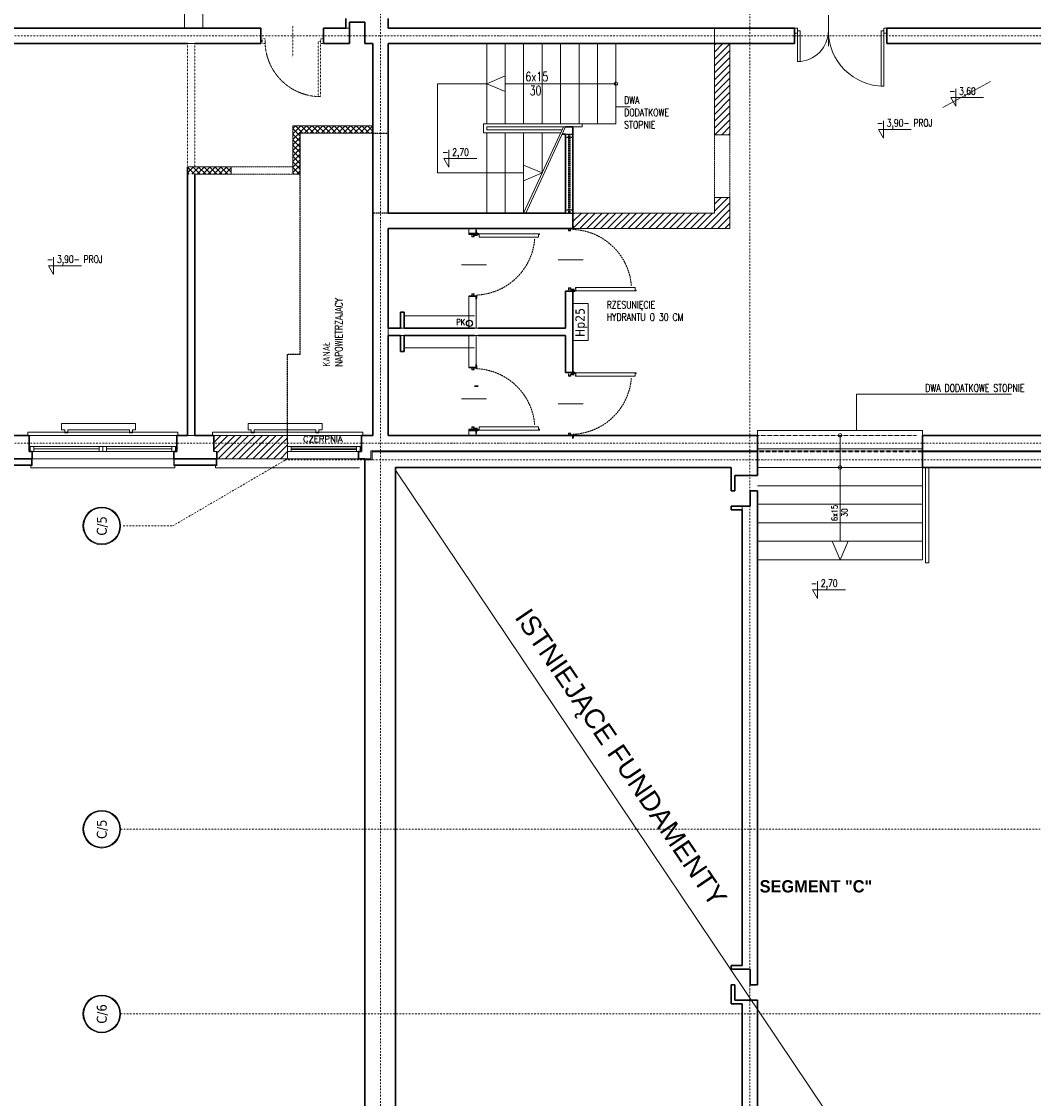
# Model space of a CAD drawing. Header units: millimetres. Extents: x -1893473 to 942156, y -568027 to 942944.
# Tile 96 of 256: x -21477 to -5039, y -227116 to -209629. Entities that reach past the tile are written whole.
import ezdxf
from ezdxf.enums import TextEntityAlignment as Align

# ---------------------------------------------------------------- set-up
doc = ezdxf.new("R2010")
doc.units = ezdxf.units.MM
doc.header["$LTSCALE"] = 0.2
for name, pattern in [('ACAD_ISO03W100', [30, 12, -18]), ('CENTER', [0.6, 0.375, -0.075, 0.075, -0.075]), ('DASHDOT', [25.4, 12.7, -6.35, 0, -6.35]), ('HIDDEN', [9.525, 6.35, -3.175]), ('Hidden Line', [391.222223, 282.222223, -109]), ('HIDDEN2', [4.7625, 3.175, -1.5875])]:
    doc.linetypes.add(name, pattern=pattern)
doc.layers.get('0').update_dxf_attribs({"lineweight": 0})
for name, color, linetype, lineweight in [('!! 0_ Istn-okna', 6, 'Continuous', 13), ('!! 0_ Istn-sciany', 7, 'Continuous', 30), ('!! 0_ Istn-widok', 1, 'Continuous', 15), ('!! 0_ Opis', 3, 'Continuous', 13), ('!! 0_Istn-cienka', 4, 'Continuous', 9), ('!! 0_Istn-drzwi', 1, 'Continuous', 13), ('!! 0_Osie', 1, 'DASHDOT', 13), ('!! 0_Widok', 1, 'Continuous', 15), ('!! 1_ tynk zewn  - nowy', 21, 'Continuous', 20), ('!! 2 ZABUDOWA GK-MDF', 54, 'Continuous', 13), ('!! 2_Drzwi - nowe remont', 33, 'Continuous', 9), ('0-osie-tx', 66, 'Continuous', 9), ('P-Opis', 1, 'Continuous', 9), ('P-Opis nadproża systemowe', 11, 'Continuous', 9), ('P-Osie', 1, 'DASHDOT', 18), ('P-Przerywana nadproża', 150, 'HIDDEN', 18), ('P-Szraf - Ściana działowa', 83, 'Continuous', 0), ('P-Szraf - Ściana nośna', 55, 'Continuous', 0), ('P-Szraf - Ściana wypełniająca', 171, 'Continuous', 0), ('P-Wymiar', 142, 'Continuous', 9), ('P-Ściana działowa', 91, 'Continuous', 5), ('P-Ściana nośna', 253, 'Continuous', 20), ('P-Ściana wypełniająca', 150, 'Continuous', 13)]:
    doc.layers.add(name, color=color, linetype=linetype, lineweight=lineweight)
doc.layers.add('!! 0_Istn-grzejniki', color=7, linetype='Continuous', lineweight=0, plot=False)
doc.layers.add('!! 0_opis pionów', color=4, linetype='Continuous')
doc.layers.add('!! 1_PROJ przerywana', color=3, linetype='HIDDEN')
doc.layers.add('!! 1_Wyburzenia', color=7, linetype='ACAD_ISO03W100', lineweight=13, true_color=0xff0505)
doc.styles.add('_Fd Opis', font='arial.ttf')
doc.styles.add('ARCHETYP', font='romans.shx', dxfattribs={"height": 15})
doc.styles.add('ARIAL', font='tahoma.ttf')
doc.styles.add('ROMANS', font='arial.ttf', dxfattribs={"width": 0.7})
doc.styles.add('SIMPLEX', font='simplex.shx', dxfattribs={"width": 0.77})
doc.styles.add('STYLE10', font='arialbd.ttf')
doc.styles.add('TAHOMA', font='tahoma.ttf')
doc.styles.add('TXT', font='simplex.shx')
doc.dimstyles.new('A100', dxfattribs={"dimscale": 100, "dimtxt": 1.75, "dimasz": 0.05, "dimexe": 0, "dimexo": 0, "dimgap": 1, "dimtad": 1, "dimdec": 0, "dimrnd": 1, "dimdsep": 46, "dimtxsty": 'ROMANS', "dimblk": '[[[[[[[[', "dimcen": 2, "dimdle": 2, "dimse1": 1, "dimse2": 1, "dimclrd": 256, "dimclrt": 1, "dimadec": 0, "dimazin": 0, "dimtfac": 1, "dimtdec": 0, "dimtix": 1, "dimtmove": 2, "dimatfit": 3, "dimldrblk": '[[[[[[[[', "dimfxl": 1, "dimtvp": 0.6, "dimtolj": 1, "dimlwd": 9, "dimarcsym": 0})
pattern_1 = [(45, (-98478.905, -15.4), (-56.1266, 56.1266), [])]
pattern_2 = [(45, (-98478.905, -15.4), (-44.90128, 44.90128), []), (135, (-98478.905, -15.4), (-44.90128, -44.90128), [])]

# ---------------------------------------------------------------- blocks, each defined once
blk = doc.blocks.new('zaw-dr-90-p')
at = {"color": 2, "linetype": 'CENTER', "ltscale": 0.2}
for p, q in [((12, 0), (-12, 0)), ((0, 12), (0, -12)), ((24, 24), (31, 24)), ((24, 19), (31, 19))]:
    blk.add_line(p, q, dxfattribs=at)
at = {"ltscale": 0.2}
for p, q in [((10, 12), (6, 12)), ((10, 0), (10, 6))]:
    blk.add_line(p, q, dxfattribs=at)
blk.add_lwpolyline([(0, 6), (23, 6, 0.414214), (28, 11), (28, 31), (24, 31), (24, 11, -0.414214), (23, 10), (0, 10, 4.561698), (8, 6), (5, 4)], format="xyb", dxfattribs=at)
blk.add_lwpolyline([(0, 0), (-2, 0), (-2, 0), (0, 0), (0, 3), (0, 3), (0, 0), (3, 0), (3, 0), (0, 0), (0, -3), (0, -3)], close=True)
blk.add_lwpolyline([(10, 10), (10, 39), (6, 39), (6, 10)], dxfattribs=at)
blk.add_circle((0, 0), 6.5, dxfattribs=at)
blk = doc.blocks.new('drzwi 90- sc 12')
for p, q in [((-13620.3, 20410.2), (-13620.3, 20313.8)), ((-13614.9, 20409.9), (-13620.3, 20409.9)), ((-13616.1, 20410.3), (-13620.2, 20410.3)), ((-13616.1, 20410.3), (-13620, 20410.3)), ((-13618.2, 20410.3), (-13616.2, 20410.3)), ((-13618.2, 20410.3), (-13616.2, 20410.3)), ((-13616.1, 20410.3), (-13616.1, 20411.5)), ((-13616.1, 20411.5), (-13615, 20411.5)), ((-13614.9, 20411.4), (-13614.9, 20313.8)), ((-13715.8, 20302), (-13716.3, 20302)), ((-13715.6, 20308.3), (-13715.6, 20308.6)), ((-13715.6, 20307.7), (-13715.6, 20308.6)), ((-13715.6, 20307.8), (-13715.6, 20308.6)), ((-13715.6, 20307.7), (-13715.4, 20307.7)), ((-13620.3, 20313.5), (-13620.3, 20318)), ((-13614.9, 20313.8), (-13620.3, 20313.8)), ((-13618.2, 20313.4), (-13620.2, 20313.4)), ((-13618.2, 20313.7), (-13618.2, 20313.4)), ((-13618.2, 20313.7), (-13616.4, 20313.7)), ((-13617.8, 20311.1), (-13617.8, 20305.7)), ((-13617.8, 20311.1), (-13617.8, 20305.7)), ((-13616.2, 20309.9), (-13617.4, 20309.9)), ((-13616.8, 20302), (-13616.3, 20302)), ((-13616.2, 20309.9), (-13616.2, 20311)), ((-13615.9, 20313.2), (-13615.9, 20312.2)), ((-13615.9, 20312.2), (-13615, 20312.2)), ((-13614.9, 20312.3), (-13614.9, 20318))]:
    blk.add_line(p, q)
for points in [[(-13665.3, 20285), (-13665.3, 20325.8)], [(-13615.6, 20309.6), (-13615.3, 20309.6), (-13615.3, 20309.8), (-13616.3, 20309.8), (-13616.3, 20309.6), (-13615.9, 20309.6)]]:
    blk.add_lwpolyline(points)
at = {"lineweight": 30}
for points in [[(-13716.3, 20308.9), (-13721.3, 20308.9)], [(-13716.3, 20308.9), (-13716.3, 20296.9)], [(-13614.3, 20308.9), (-13609.3, 20308.9)], [(-13614.3, 20308.9), (-13614.3, 20296.9)]]:
    blk.add_lwpolyline(points, dxfattribs=at)
at = {"ltscale": 0.2}
for points in [[(-13715.6, 20307.5), (-13715.6, 20309.5, 0.414214), (-13715.9, 20309.8), (-13719.4, 20309.8, 0.414214), (-13719.8, 20309.5), (-13719.8, 20308.9), (-13719.6, 20308.9), (-13719.6, 20309.5, -0.414214), (-13719.4, 20309.6), (-13717, 20309.6)], [(-13717, 20309.6), (-13715.9, 20309.6, -0.414214), (-13715.7, 20309.5), (-13715.7, 20307.5)], [(-13715.7, 20307.8), (-13715.7, 20305.6, 0.414214), (-13715.4, 20305.2), (-13715, 20305.2, -0.414214), (-13714.8, 20305.1), (-13714.8, 20304.5, 0.414214), (-13714.5, 20304.1), (-13713.3, 20304.1, 0.414214), (-13712.9, 20304.5), (-13712.9, 20305.1, -1), (-13712.7, 20305.1), (-13712.7, 20302, -0.414214), (-13712.9, 20301.8), (-13715.4, 20301.8, -0.414214), (-13715.6, 20302), (-13715.6, 20302.5), (-13715.8, 20302.5), (-13715.8, 20302, 0.414214), (-13715.4, 20301.6), (-13712.9, 20301.6, 0.414214), (-13712.6, 20302), (-13712.6, 20305.1, 1), (-13713.1, 20305.1), (-13713.1, 20304.5, -0.414214), (-13713.3, 20304.3), (-13714.5, 20304.3, -0.414214), (-13714.6, 20304.5), (-13714.6, 20305.1, 0.414214), (-13715, 20305.4), (-13715.4, 20305.4, -0.414214), (-13715.6, 20305.6), (-13715.6, 20307.6)], [(-13615.9, 20309.6), (-13616.6, 20309.6, 0.414214), (-13616.8, 20309.5), (-13616.8, 20305.6, -0.414214), (-13617.1, 20305.2), (-13617.6, 20305.2, 0.414214), (-13617.7, 20305.1), (-13617.7, 20304.5, -0.414214), (-13618.1, 20304.1), (-13619.3, 20304.1, -0.414214), (-13619.6, 20304.5), (-13619.6, 20305.1, 1), (-13619.8, 20305.1), (-13619.8, 20302, 0.414214), (-13619.6, 20301.8), (-13617.1, 20301.8, 0.414214), (-13616.9, 20302), (-13616.9, 20302.5), (-13616.8, 20302.5), (-13616.8, 20302, -0.414214), (-13617.1, 20301.6), (-13619.6, 20301.6, -0.414214), (-13620, 20302), (-13620, 20305.1, -1), (-13619.4, 20305.1), (-13619.4, 20304.5, 0.414214), (-13619.3, 20304.3), (-13618.1, 20304.3, 0.414214), (-13617.9, 20304.5), (-13617.9, 20305.1, -0.414214), (-13617.6, 20305.4), (-13617.1, 20305.4, 0.414214), (-13617, 20305.6), (-13617, 20309.5, -0.414214), (-13616.6, 20309.8), (-13613.1, 20309.8, -0.414214), (-13612.8, 20309.5), (-13612.8, 20308.9), (-13612.9, 20308.9), (-13612.9, 20309.5, 0.414214), (-13613.1, 20309.6), (-13615.6, 20309.6)]]:
    blk.add_lwpolyline(points, format="xyb", dxfattribs=at)
blk.add_lwpolyline([(-13616.8, 20308.8), (-13617, 20308.8), (-13617, 20307.4), (-13616.8, 20307.4)], close=True)
for centre, radius, start, end in [((-13620.2, 20410.2), 0.1, 90, 180), ((-13615, 20411.4), 0.1, 0, 90), ((-13620.2, 20313.5), 0.1, 180, 270), ((-13616.4, 20313.2), 0.5, 0, 90), ((-13616.3, 20311), 0.1, 0, 90), ((-13615, 20312.3), 0.1, 270, 0)]:
    blk.add_arc(centre, radius, start, end)
at = {"linetype": 'Hidden Line', "lineweight": 9, "ltscale": 0.05}
blk.add_arc((-13615.5, 20305.1), 99.1, 94.8005, 177.6944, dxfattribs=at)
at = {"xscale": 0.09999999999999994, "yscale": 0.09999999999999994, "zscale": 0.09999999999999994, "rotation": 180.0000000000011}
blk.add_blockref('zaw-dr-90-p', (-13614.9, 20310.9), dxfattribs=at)
blk = doc.blocks.new('*U12')
h = blk.add_hatch(color=256)
edge = h.paths.add_edge_path()
edge.add_arc((0, 0), 30.6, 0, 360)
edge = h.paths.add_edge_path(flags=17)
edge.add_arc((0, 0), 29.4, 0, 360)
for radius in [30.6, 29.4]:
    blk.add_circle((0, 0), radius)
at = {"style": 'TAHOMA', "flags": 8}
blk.add_attdef('ANSICHTSNUMMER', text='', height=16, dxfattribs=at).set_placement((0, 0), align=Align.MIDDLE_CENTER)
blk = doc.blocks.new('BLOK OSI')
at = {"layer": 'P-Osie'}
for points in [[(51992.2, -199671.2), (51992.2, -193642.4)], [(52592.2, -193637), (52592.2, -199870.8)], [(48639.3, -195002.1), (55442.3, -195002.1)], [(48639.3, -195663.1), (55424.3, -195663.1)], [(51574.3, -195797.6), (51654.7, -195797.6), (51841.2, -195688.6)], [(51837.1, -195690.1), (53504.1, -195690.1)], [(51570, -196290.1), (53810.6, -196290.1)], [(51570, -196590.1), (53810.6, -196590.1)]]:
    blk.add_lwpolyline(points, dxfattribs=at)
at = {"layer": '0-osie-tx'}
ref = blk.add_blockref('*U12', (51539.4, -195797.6), dxfattribs=dict(at, rotation=270))
ref.add_attrib('ANSICHTSNUMMER', 'C/5', dxfattribs={"layer": '0', "height": 16, "rotation": 90, "style": 'TAHOMA', "flags": 8}).set_placement((51539.4, -195797.6), align=Align.MIDDLE_CENTER)
ref = blk.add_blockref('*U12', (51539.4, -196290.1), dxfattribs=dict(at, rotation=270))
ref.add_attrib('ANSICHTSNUMMER', 'C/5', dxfattribs={"layer": '0', "height": 16, "rotation": 90, "style": 'TAHOMA', "flags": 8}).set_placement((51539.4, -196290.1), align=Align.MIDDLE_CENTER)
ref = blk.add_blockref('*U12', (51539.4, -196590.1), dxfattribs=dict(at, rotation=270))
ref.add_attrib('ANSICHTSNUMMER', 'C/6', dxfattribs={"layer": '0', "height": 16, "rotation": 90, "style": 'TAHOMA', "flags": 8}).set_placement((51539.4, -196590.1), align=Align.MIDDLE_CENTER)
blk = doc.blocks.new('[[[[[[[[')
at = {"layer": 'P-Wymiar'}
for p, q in [((-12.7, -12.7), (12.7, 12.7)), ((0, 0), (-4.6, 0)), ((0, 18), (0, -18))]:
    blk.add_line(p, q, dxfattribs=at)
blk = doc.blocks.new('*D4192')
at = {"layer": 'DEFPOINTS', "color": 0, "transparency": 16777216}
for p in [(-7143, -198608), (19183, -198608), (7247, -255913)]:
    blk.add_point(p, dxfattribs=at)
at = {"layer": 'P-Wymiar', "lineweight": 9, "transparency": 16777216}
blk.add_line((19183, -255908), (19183, -198613), dxfattribs=at)
at = {"layer": 'P-Wymiar', "lineweight": 9, "transparency": 16777216, "xscale": 5, "yscale": 5, "zscale": 5}
for p, rotation in [((19183, -198608), 90), ((19183, -255913), 270)]:
    blk.add_blockref('[[[[[[[[', p, dxfattribs=dict(at, rotation=rotation))
at = {"layer": 'P-Wymiar', "color": 1, "transparency": 16777216, "insert": (18994, -227261), "char_height": 175, "attachment_point": 5, "rotation": 90, "style": 'ROMANS'}
blk.add_mtext('\\A1;57305', dxfattribs=at)

msp = doc.modelspace()

# ---------------------------------------------------------------- hatches: boundary and pattern name
at = {"layer": 'P-Szraf - Ściana działowa'}
h = msp.add_hatch(dxfattribs=at)
h.set_pattern_fill('ANSI37', color=256, scale=20)
h.set_pattern_definition(pattern_2)
h.paths.add_polyline_path([(-17070.65339, -211322.10594), (-15770.65339, -211322.10594), (-15770.65339, -211442.10594), (-16950.65339, -211442.10594), (-16950.65339, -212108.09366), (-17070.65339, -212108.09366)])
h = msp.add_hatch(dxfattribs=at)
h.set_pattern_fill('ANSI37', color=256, scale=20)
h.set_pattern_definition(pattern_2)
h.paths.add_polyline_path([(-18070.65339, -212108.08404), (-18780.65339, -212108.07443), (-18780.65339, -211988.09366), (-18070.65339, -211988.10327)])
at = {"layer": 'P-Szraf - Ściana nośna'}
h = msp.add_hatch(dxfattribs=at)
h.set_pattern_fill('ANSI31', color=256, scale=25)
h.set_pattern_definition(pattern_1)
h.paths.add_polyline_path([(-18355.58744, -216348.09366), (-17155.58744, -216348.09366), (-17155.58744, -216728.09366), (-18305.58744, -216728.09366), (-18305.58744, -216608.09366), (-18355.58744, -216608.09366)])
at = {"layer": 'P-Szraf - Ściana wypełniająca'}
h = msp.add_hatch(dxfattribs=at)
h.set_pattern_fill('ANSI31', color=256, scale=25)
h.set_pattern_definition(pattern_1)
h.paths.add_polyline_path([(-10220.65339, -209988.09366), (-9970.65339, -209988.09366), (-9970.65339, -211468.09366), (-10220.65339, -211468.09366)])
h = msp.add_hatch(dxfattribs=at)
h.set_pattern_fill('ANSI31', color=256, scale=25)
h.set_pattern_definition(pattern_1)
h.paths.add_polyline_path([(-12520.65339, -212738.09366), (-10220.65339, -212738.09366), (-10221.34036, -212488.09366), (-9970.65339, -212488.09366), (-9970.65339, -212988.09366), (-12520.65339, -212988.09365)])

# ---------------------------------------------------------------- linework, layer by layer
at = {"layer": '!! 0_ Istn-okna'}
for points in [[(-21355.58744, -216528.09366), (-18955.58744, -216528.09366)], [(-21355.58744, -216608.09366), (-18955.58744, -216608.09366)], [(-21275.58744, -216568.09366), (-20215.58744, -216568.09366)], [(-20095.58744, -216568.09366), (-19035.58744, -216568.09366)], [(-17155.58744, -216528.09366), (-15955.58744, -216528.09366)], [(-17155.58744, -216608.09366), (-15955.58744, -216608.09366)], [(-17095.58744, -216558.09366), (-16035.58744, -216558.09366)], [(-17095.58744, -216578.09366), (-16035.58744, -216578.09366)]]:
    msp.add_lwpolyline(points, dxfattribs=at)
for points in [[(-21335.58744, -216608.09366), (-21275.58744, -216608.09366), (-21275.58744, -216528.09366), (-21335.58744, -216528.09366)], [(-20215.58744, -216608.09366), (-20155.58744, -216608.09366), (-20155.58744, -216528.09366), (-20215.58744, -216528.09366)], [(-20155.58744, -216608.09366), (-20095.58744, -216608.09366), (-20095.58744, -216528.09366), (-20155.58744, -216528.09366)], [(-19035.58744, -216608.09366), (-18975.58744, -216608.09366), (-18975.58744, -216528.09366), (-19035.58744, -216528.09366)], [(-17155.58744, -216608.09366), (-17095.58744, -216608.09366), (-17095.58744, -216528.09366), (-17155.58744, -216528.09366)], [(-16035.58744, -216608.09366), (-15975.58744, -216608.09366), (-15975.58744, -216528.09366), (-16035.58744, -216528.09366)]]:
    msp.add_lwpolyline(points, close=True, dxfattribs=at)
at = {"layer": '!! 0_ Istn-sciany'}
for p, q in [((-9770.65339, -224958.09366), (-9950.65339, -224958.09366)), ((-9770.65339, -225578.09366), (-9950.65339, -225578.09366))]:
    msp.add_line(p, q, dxfattribs=at)
for points in [[(-16210.65339, -209738.09366), (-16210.65339, -209578.09366)], [(-16150.65339, -209988.09366), (-16150.65339, -209638.09366)], [(-16150.65339, -209638.09366), (-15900.65339, -209638.09366)], [(-15900.65339, -209638.09366), (-15900.65339, -209988.09366)], [(-15520.65339, -209578.09366), (-15520.65339, -209738.09366)], [(-21830.65339, -209738.09366), (-17590.65339, -209738.09366)], [(-17590.65339, -209988.09366), (-17590.65339, -209738.09366)], [(-16570.65339, -209738.09366), (-16210.65339, -209738.09366)], [(-16570.65339, -209988.09366), (-16570.65339, -209738.09366)], [(-15520.65339, -209738.09366), (-8920.65339, -209738.09366)], [(-8920.65339, -209738.09366), (-8920.65339, -209988.09366)], [(-7420.65339, -209738.09366), (-3780.65339, -209738.09366)], [(-7420.65339, -209738.09366), (-7420.65339, -209988.09366)], [(-21830.65339, -209988.09366), (-18780.65339, -209988.09366)], [(-18660.65339, -209988.09366), (-17590.65339, -209988.09366)], [(-16570.65339, -209988.09366), (-16150.65339, -209988.09366)], [(-15900.65339, -209988.09366), (-15770.65339, -209988.09366)], [(-15770.65339, -209988.09366), (-15770.65339, -216348.09366)], [(-15520.65339, -209988.09366), (-8920.65419, -209988.09366)], [(-15520.65339, -209988.09366), (-15520.65339, -212738.09366)], [(-7420.65339, -209988.09366), (-3780.65339, -209988.09366)], [(-12520.65339, -211338.09366), (-12641.45842, -211338.09366)], [(-12520.65339, -211338.09366), (-12520.65339, -212988.09366)], [(-12696.84303, -211458.09366), (-12640.65339, -211458.09366)], [(-12640.65339, -211458.09366), (-12640.65339, -212738.09366)], [(-18780.65339, -211988.09366), (-18780.65339, -216348.09366)], [(-18660.65339, -212108.09366), (-18660.65339, -216348.09366)], [(-15520.65339, -212738.09366), (-12640.65339, -212738.09366)], [(-15520.65339, -212988.09366), (-12520.65339, -212988.09366)], [(-15520.65339, -212988.09366), (-15520.65339, -214408.09366)], [(-12640.65339, -214009.58908), (-12640.65339, -214608.09366)], [(-12520.65339, -214009.58908), (-12520.65339, -215328.09366)], [(-15320.65339, -214608.09366), (-15320.65339, -214348.09366)], [(-15260.65339, -214348.09366), (-15320.65339, -214348.09366)], [(-15260.65339, -214408.09366), (-15260.65339, -214348.09366)], [(-15520.65339, -214408.09366), (-15520.65339, -214608.09366)], [(-15260.65339, -214608.09366), (-15260.65339, -214408.09366)], [(-15520.65339, -214608.09366), (-15320.65339, -214608.09366)], [(-15520.65339, -214728.09366), (-15320.65339, -214728.09366)], [(-15520.65339, -214728.09366), (-15520.65339, -214928.09366)], [(-15320.65339, -214728.09366), (-15320.65339, -214988.09366)], [(-15260.65339, -214608.09366), (-14120.65339, -214608.09366)], [(-15260.65339, -214728.09366), (-14120.65339, -214728.09366)], [(-15260.65339, -214728.09366), (-15260.65339, -214988.09366)], [(-14060.65339, -214608.09366), (-12640.65339, -214608.09366)], [(-14060.65339, -214728.09366), (-12640.65339, -214728.09366)], [(-12640.65339, -214728.09366), (-12640.65339, -215328.09366)], [(-15520.65339, -214928.09366), (-15520.65339, -216348.09366)], [(-15320.65339, -214928.09366), (-15320.65339, -214928.09366)], [(-15260.65339, -214988.09366), (-15320.65339, -214988.09366)], [(-14120.65339, -215548.09366), (-14060.65339, -215548.09366)], [(-21955.58744, -216348.09366), (-21355.58744, -216348.09366)], [(-21355.58744, -216348.09366), (-21355.58744, -216608.09366)], [(-18955.58744, -216348.09366), (-18780.65339, -216348.09366)], [(-18955.58744, -216348.09366), (-18955.58744, -216608.09366)], [(-18660.65339, -216348.09366), (-18355.58744, -216348.09366)], [(-18355.58744, -216348.09366), (-18355.58744, -216608.09366)], [(-15955.58744, -216348.09366), (-15770.65339, -216348.09366)], [(-15955.58744, -216348.09366), (-15955.58744, -216608.09366)], [(-15520.65339, -216348.09366), (-9520.65339, -216348.09366)], [(-9520.65339, -216348.09366), (-9520.65339, -216598.09366)], [(-6840.65339, -216348.09366), (-3780.65339, -216348.09366)], [(-6840.65339, -216348.09366), (-6840.65339, -216598.09366)], [(-21355.58744, -216608.09366), (-21305.58744, -216608.09366)], [(-21305.58744, -216608.09366), (-21305.58744, -216728.09366)], [(-19005.58744, -216608.09366), (-18955.58744, -216608.09366)], [(-19005.58744, -216608.09366), (-19005.58744, -216728.09366)], [(-18305.58744, -216608.09366), (-18305.58744, -216728.09366)], [(-16005.58744, -216608.09366), (-15955.58744, -216608.09366)], [(-16005.58744, -216608.09366), (-16005.58744, -216728.09366)], [(-9520.65339, -216618.09366), (-9520.65339, -216998.09366)], [(-6840.65339, -216618.09366), (-6840.65339, -216868.09366)], [(-22005.58744, -216728.09366), (-21305.58744, -216728.09366)], [(-19005.58744, -216728.09366), (-18305.58744, -216728.09366)], [(-16005.58744, -216728.09366), (-15900.65339, -216728.09366)], [(-15900.65339, -216748.09366), (-15900.65339, -231533.09366)], [(-15400.65339, -216868.09366), (-9950.65339, -216868.09366)], [(-15400.65339, -216868.09366), (-15400.65339, -231618.09366)], [(-9950.65339, -216868.09366), (-9950.65339, -217248.09366)], [(-9890.65339, -216998.09366), (-9890.65339, -217248.09366)], [(-9520.65339, -216998.09366), (-9890.65339, -216998.09366)], [(-6840.65339, -216868.09366), (-3890.65339, -216868.09366)], [(-9890.65339, -217248.09366), (-9950.65339, -217248.09366)], [(-9640.65339, -217498.09366), (-9640.65339, -217248.09366)], [(-9640.65339, -217248.09366), (-9520.65339, -217248.09366)], [(-9520.65339, -217248.09366), (-9520.65339, -221268.09366)], [(-9950.65339, -217498.09366), (-9950.65339, -217558.09366)], [(-9950.65339, -217498.09366), (-9640.65339, -217498.09366)], [(-9950.65339, -217558.09366), (-9770.65339, -217558.09366)], [(-9770.65339, -217558.09366), (-9770.65339, -221268.09366)], [(-9770.65339, -221268.09366), (-9770.65339, -224958.09366)], [(-9520.65339, -221268.09366), (-9520.65339, -225268.09366)], [(-9950.65339, -224958.09366), (-9950.65339, -225018.09366)], [(-9950.65339, -225018.09366), (-9640.65339, -225018.09366)], [(-9640.65339, -225018.09366), (-9640.65339, -225268.09366)], [(-9950.65339, -225268.09366), (-9950.65339, -225578.09366)], [(-9890.65339, -225268.09366), (-9950.65339, -225268.09366)], [(-9890.65339, -225518.09366), (-9890.65339, -225268.09366)], [(-9640.65339, -225268.09366), (-9520.65339, -225268.09366)], [(-9950.65339, -225518.09366), (-9950.65339, -225578.09366)], [(-9520.65339, -225518.09366), (-9890.65339, -225518.09366)], [(-9520.65339, -225518.09366), (-9520.65339, -231868.09366)], [(-9770.65339, -225578.09366), (-9770.65339, -231618.09366)]]:
    msp.add_lwpolyline(points, dxfattribs=at)
at = {"layer": '!! 0_ Istn-widok'}
for points in [[(-18830.65339, -208438.09366), (-18830.65339, -209738.09366)], [(-18530.65339, -208438.09366), (-18530.65339, -209738.09366)], [(-16210.65339, -209738.09366), (-16150.65339, -209738.09366)], [(-13920.65339, -209988.09366), (-13920.65339, -211288.09366)], [(-13620.65339, -209988.09366), (-13620.65339, -211288.09366)], [(-13320.65339, -209988.09366), (-13320.65339, -211288.09366)], [(-13020.65339, -209988.09366), (-13020.65339, -211288.09366)], [(-12720.65339, -209988.09366), (-12720.65339, -211288.09366)], [(-12420.65339, -209988.09366), (-12420.65339, -211288.09366)], [(-12120.65339, -209988.09366), (-12120.65339, -211288.09366)], [(-11820.65339, -209988.09366), (-11820.65339, -211288.09366)], [(-14720.65339, -210638.09366), (-14720.65339, -212088.09366)], [(-14720.65339, -210638.09366), (-13920.65339, -210638.09366)], [(-13620.65339, -210638.09366), (-11820.65339, -210638.09366)], [(-13970.65339, -211288.09366), (-11820.65339, -211288.09366)], [(-13970.65339, -211288.09366), (-13970.65339, -211438.09366)], [(-13920.65339, -211338.09366), (-12641.45842, -211338.09366)], [(-13920.65339, -211338.09366), (-13920.65339, -211388.09366)], [(-13920.65339, -211388.09366), (-12697.57646, -211388.09366)], [(-13320.65339, -212738.09366), (-12674.49954, -211338.09366)], [(-13287.61226, -212738.09366), (-12641.45842, -211338.09366)], [(-12520.65339, -211338.09366), (-12370.65339, -211338.09366)], [(-12370.65339, -211288.09366), (-12370.65339, -211338.09366)], [(-13970.65339, -211438.09366), (-12720.65339, -211438.09366)], [(-13920.65339, -211438.09366), (-13920.65339, -212738.09366)], [(-13620.65339, -211438.09366), (-13620.65339, -212738.09366)], [(-13320.65339, -211438.09366), (-13320.65339, -212738.09366)], [(-13020.65339, -211438.09366), (-13020.65339, -212088.09366)], [(-14720.65339, -212088.09366), (-13320.65339, -212088.09366)], [(-12640.65339, -212738.09366), (-12520.65339, -212738.09366)], [(-15520.65339, -214608.09366), (-15520.65339, -214728.09366)], [(-15320.65339, -214608.09366), (-15260.65339, -214608.09366)], [(-15320.65339, -214728.09366), (-15260.65339, -214728.09366)], [(-14120.65339, -214608.09366), (-14060.65339, -214608.09366)], [(-14060.65339, -214728.09366), (-14120.65339, -214728.09366)], [(-21375.58744, -216298.09366), (-18935.58744, -216298.09366)], [(-21375.58744, -216348.09366), (-21375.58744, -216298.09366)], [(-18935.58744, -216348.09366), (-18935.58744, -216298.09366)], [(-18375.58744, -216298.09366), (-15935.58744, -216298.09366)], [(-18375.58744, -216348.09366), (-18375.58744, -216298.09366)], [(-15935.58744, -216348.09366), (-15935.58744, -216298.09366)], [(-9520.65339, -216268.09366), (-6840.65339, -216268.09366)], [(-18780.65339, -216348.09366), (-18660.65339, -216348.09366)], [(-15800.65339, -216598.09366), (-9520.65339, -216598.09366)], [(-15800.65339, -216598.09366), (-15800.65339, -216728.09366)], [(-15780.65339, -216618.09366), (-9520.65339, -216618.09366)], [(-15780.65339, -216618.09366), (-15780.65339, -216748.09366)], [(-9520.65339, -216568.09366), (-6840.65339, -216568.09366)], [(-9520.65339, -216598.09366), (-9520.65339, -216618.09366)], [(-6840.65339, -216598.09366), (-3780.65339, -216598.09366)], [(-6840.65339, -216618.09366), (-3770.65339, -216618.09366)], [(-21325.58744, -216828.09366), (-21325.58744, -216878.09366)], [(-18985.58744, -216828.09366), (-18985.58744, -216878.09366)], [(-18325.58744, -216828.09366), (-18325.58744, -216878.09366)], [(-15900.65339, -216728.09366), (-15800.65339, -216728.09366)], [(-15900.65339, -216748.09366), (-15900.65339, -216728.09366)], [(-15900.65339, -216748.09366), (-15780.65339, -216748.09366)], [(-18985.58744, -216878.09366), (-21325.58744, -216878.09366)], [(-15985.58744, -216878.09366), (-18325.58744, -216878.09366)], [(-9520.65339, -216868.09366), (-6840.65339, -216868.09366)], [(-9520.65339, -216868.09366), (-6840.65339, -216868.09366)], [(-8180.65339, -218068.09366), (-8180.65339, -216868.09366)], [(-6840.65339, -216868.09366), (-6840.65339, -218368.09366)], [(-6790.65339, -216868.09366), (-6790.65339, -218418.09366)], [(-6740.65339, -216868.09366), (-6740.65339, -218418.09366)], [(-9520.65339, -217168.09366), (-6840.65339, -217168.09366)], [(-9770.65339, -217558.09366), (-9770.65339, -217498.09366)], [(-9520.65339, -217468.09366), (-6840.65339, -217468.09366)], [(-9520.65339, -217768.09366), (-6840.65339, -217768.09366)], [(-9520.65339, -218068.09366), (-6840.65339, -218068.09366)], [(-9520.65339, -218368.09366), (-6840.65339, -218368.09366)], [(-6790.65339, -218418.09366), (-6740.65339, -218418.09366)]]:
    msp.add_lwpolyline(points, dxfattribs=at)
msp.add_lwpolyline([(-12270.65339, -214808.09366), (-12270.65339, -214208.09366), (-12520.65339, -214208.09366), (-12520.65339, -214808.09366)], close=True, dxfattribs=at)
at = {"layer": '!! 0_ Istn-widok', "linetype": 'HIDDEN', "ltscale": 3}
for points in [[(-9520.65339, -216348.09366), (-6940.65339, -216348.09366)], [(-6840.65339, -216598.09366), (-9520.65339, -216598.09366)], [(-6840.65339, -216618.09366), (-9520.65339, -216618.09366)], [(-6840.65339, -216868.09366), (-9520.65339, -216868.09366)]]:
    msp.add_lwpolyline(points, dxfattribs=at)
at = {"layer": '!! 0_ Istn-widok'}
for centre in [(-11820.65339, -210638.09366), (-8180.65339, -216348.09366), (-8180.65339, -216868.09366)]:
    msp.add_circle(centre, 30, dxfattribs=at)
at = {"layer": '!! 0_ Opis'}
for points in [[(-6302.57155, -211003.52251), (-6383.40569, -210863.51369)], [(-6383.40569, -210863.51369), (-5849.06362, -210863.51369)], [(-6302.57155, -210723.50486), (-6302.57155, -211003.52251)], [(-11820.65339, -211288.09366), (-11820.65339, -211016.10866), (-11589.6043, -211016.10866)], [(-7476.71607, -211521.54528), (-7557.5502, -211381.53646)], [(-7557.5502, -211381.53646), (-7023.20813, -211381.53646)], [(-7476.71607, -211241.52763), (-7476.71607, -211521.54528)], [(-14536.24293, -211714.39719), (-14536.24293, -211994.41484)], [(-14536.24293, -211994.41484), (-14617.07706, -211854.40601)], [(-14617.07706, -211854.40601), (-14082.73499, -211854.40601)], [(-20955.6479, -213453.70953), (-20955.6479, -213733.72718)], [(-20955.6479, -213733.72718), (-21036.48203, -213593.71836)], [(-21036.48203, -213593.71836), (-20502.13996, -213593.71836)], [(-7913.476, -216268.09366), (-7913.476, -216268.09366), (-7913.476, -215677.71439), (-5397.66755, -215677.71439)], [(-8547.56672, -218716.10736), (-8547.56672, -218996.12501)], [(-8547.56672, -218996.12501), (-8628.40085, -218856.11619)], [(-8628.40085, -218856.11619), (-8094.05878, -218856.11619)]]:
    msp.add_lwpolyline(points, dxfattribs=at)
at = {"layer": '!! 0_Istn-cienka', "linetype": 'HIDDEN', "ltscale": 2}
for points in [[(-21355.58744, -216348.09366), (-18955.58744, -216348.09366)], [(-18355.58744, -216348.09366), (-15955.58744, -216348.09366)], [(-19005.58744, -216728.09366), (-21305.58744, -216728.09366)], [(-16005.58744, -216728.09366), (-18305.58744, -216728.09366)]]:
    msp.add_lwpolyline(points, dxfattribs=at)
at = {"layer": '!! 0_Istn-drzwi'}
for points in [[(-8370.65339, -209528.09366), (-8370.65339, -210028.09366)], [(-8180.65339, -216868.09366), (-8180.65339, -216348.09366)]]:
    msp.add_lwpolyline(points, dxfattribs=at)
for points in [[(-8870.65339, -209738.09366), (-8920.65339, -209738.09366), (-8920.65339, -209818.09366), (-8870.65339, -209818.09366)], [(-8830.65339, -210278.09366), (-8830.65339, -209778.09366), (-8870.65339, -209778.09366), (-8870.65339, -210278.09366)], [(-7510.65339, -210678.09366), (-7510.65339, -209778.09366), (-7470.65339, -209778.09366), (-7470.65339, -210678.09366)], [(-7470.65339, -209738.09366), (-7420.65339, -209738.09366), (-7420.65339, -209818.09366), (-7470.65339, -209818.09366)]]:
    msp.add_lwpolyline(points, close=True, dxfattribs=at)
for centre, radius, start, end in [((-8870.65339, -209778.09366), 500, 269.999999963, 359.999999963), ((-7470.65339, -209778.09366), 900, 180.000000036, 270.000000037)]:
    msp.add_arc(centre, radius, start, end, dxfattribs=at)
at = {"layer": '!! 0_Istn-grzejniki'}
for points in [[(-6511.63023, -211023.04273), (-5738.25839, -210601.99714)], [(-9520.65339, -216268.09366), (-9520.65339, -216343.09366)], [(-6840.65339, -216268.09366), (-6840.65339, -216343.09366)]]:
    msp.add_lwpolyline(points, dxfattribs=at)
for points in [[(-20775.58744, -216306.50485), (-20775.58744, -216256.50485), (-20825.58744, -216256.50485), (-20825.58744, -216156.50485), (-19625.58744, -216156.50485), (-19625.58744, -216256.50485), (-19675.58744, -216256.50485), (-19675.58744, -216306.50485), (-19725.58744, -216306.50485), (-19725.58744, -216256.50485), (-20725.58744, -216256.50485), (-20725.58744, -216306.50485)], [(-17745.58744, -216306.50485), (-17745.58744, -216256.50485), (-17795.58744, -216256.50485), (-17795.58744, -216156.50485), (-16595.58744, -216156.50485), (-16595.58744, -216256.50485), (-16645.58744, -216256.50485), (-16645.58744, -216306.50485), (-16695.58744, -216306.50485), (-16695.58744, -216256.50485), (-17695.58744, -216256.50485), (-17695.58744, -216306.50485)]]:
    msp.add_lwpolyline(points, close=True, dxfattribs=at)
at = {"layer": '!! 0_opis pionów'}
msp.add_circle((-14200.65339, -214528.09366), 50, dxfattribs=at)
at = {"layer": '!! 0_Widok'}
for points in [[(-13920.65339, -210638.09366), (-13620.65339, -210509.25451)], [(-13920.65339, -210638.09366), (-13620.65339, -210766.9328)], [(-13020.65339, -212088.09366), (-13320.65339, -211959.25451)], [(-13020.65339, -212088.09366), (-13320.65339, -212216.9328)], [(-8180.65339, -218368.09366), (-8309.49253, -218068.09366)], [(-8180.65339, -218368.09366), (-8051.81424, -218068.09366)]]:
    msp.add_lwpolyline(points, dxfattribs=at)
at = {"layer": '!! 1_ tynk zewn  - nowy'}
for points in [[(-21305.58744, -216828.09366), (-22005.58744, -216828.09366)], [(-21315.58744, -216728.09366), (-21315.58744, -216838.09366)], [(-21305.58744, -216728.09366), (-21305.58744, -216838.09366)], [(-19005.58744, -216728.09366), (-19005.58744, -216838.09366)], [(-18305.58744, -216828.09366), (-19005.58744, -216828.09366)], [(-18995.58744, -216728.09366), (-18995.58744, -216838.09366)], [(-18315.58744, -216728.09366), (-18315.58744, -216838.09366)], [(-18305.58744, -216728.09366), (-18305.58744, -216838.09366)], [(-21305.58744, -216838.09366), (-22005.58744, -216838.09366)], [(-18305.58744, -216838.09366), (-19005.58744, -216838.09366)]]:
    msp.add_lwpolyline(points, dxfattribs=at)
at = {"layer": '!! 1_PROJ przerywana'}
for points in [[(-17155.58744, -216528.09366), (-17155.58744, -215028.09366), (-16950.65339, -215028.09366), (-16950.65339, -211442.10594)], [(-15770.65339, -211442.10594), (-15520.65339, -211442.10594)], [(-12640.65339, -211458.09366), (-12520.65339, -211458.09366)], [(-12640.65339, -211508.09366), (-12520.65339, -211508.09366)], [(-12590.65339, -211458.09366), (-12590.65339, -212738.09366)], [(-12570.65339, -211458.09366), (-12570.65339, -212738.09366)], [(-15520.65339, -212738.09366), (-15770.65339, -212738.09366)], [(-12640.65339, -212688.09366), (-12520.65339, -212688.09366)], [(-12640.65339, -212738.09366), (-12520.65339, -212738.09366)]]:
    msp.add_lwpolyline(points, dxfattribs=at)
at = {"layer": '!! 1_Wyburzenia'}
for points in [[(-17070.65339, -209698.09366), (-17070.65339, -210198.09366)], [(-18780.65339, -209988.09366), (-18780.65339, -211968.2041)], [(-18660.65339, -209988.09366), (-18660.65339, -211988.09366)]]:
    msp.add_lwpolyline(points, dxfattribs=at)
for points in [[(-17520.65339, -209908.09366), (-17570.65339, -209908.09366), (-17570.65339, -209988.09366), (-17520.65339, -209988.09366)], [(-16660.65339, -210848.09366), (-16660.65339, -209948.09366), (-16620.65339, -209948.09366), (-16620.65339, -210848.09366)], [(-16620.65339, -209908.09366), (-16570.65339, -209908.09366), (-16570.65339, -209988.09366), (-16620.65339, -209988.09366)]]:
    msp.add_lwpolyline(points, close=True, dxfattribs=at)
at = {"layer": '!! 1_Wyburzenia', "linetype": 'HIDDEN2', "ltscale": 3}
msp.add_arc((-16620.65339, -209948.09366), 900, 180.000000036, 270.000000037, dxfattribs=at)
at = {"layer": '!! 2 ZABUDOWA GK-MDF'}
for points in [[(-15260.65339, -214408.09366), (-14120.65339, -214408.09366)], [(-15260.65339, -214928.09366), (-14120.65339, -214928.09366)]]:
    msp.add_lwpolyline(points, dxfattribs=at)
msp.add_lwpolyline([(-10220.65339, -209988.09366), (-10220.65339, -209738.09366)])
at = {"layer": 'P-Opis'}
msp.add_lwpolyline([(-15400.65339, -216913.09366), (-3510.65339, -234618.09366)], dxfattribs=at)
at = {"layer": 'P-Opis nadproża systemowe', "linetype": 'HIDDEN'}
msp.add_lwpolyline([(-18070.65339, -211988.09366), (-17070.65339, -211988.09366), (-17070.65339, -212108.09366), (-18070.65339, -212108.09366)], close=True, dxfattribs=at)
at = {"layer": 'P-Przerywana nadproża'}
msp.add_lwpolyline([(-10220.65339, -211468.09366), (-9970.65339, -211468.09366), (-9970.65339, -212488.09366), (-10220.65339, -212488.09366)], close=True, dxfattribs=at)
at = {"layer": 'P-Ściana działowa'}
for points in [[(-18780.65339, -209988.09366), (-18660.65339, -209988.09366)], [(-15770.65339, -211322.10594), (-17070.65339, -211322.10594)], [(-17070.65339, -212108.09366), (-17070.65339, -211322.10594)], [(-15770.65339, -211442.10594), (-16950.65339, -211442.10594)], [(-16950.65339, -212108.09366), (-16950.65339, -211442.10594)], [(-18070.65339, -211988.09366), (-18780.65339, -211988.09366)], [(-18070.65339, -212108.09366), (-18660.65339, -212108.09366)], [(-18070.65339, -212108.09366), (-18070.65339, -211988.09366)], [(-17070.65339, -212108.09366), (-16950.65339, -212108.09366)], [(-14210.65339, -213088.09366), (-14210.65339, -212988.09366)], [(-14210.65339, -213088.09366), (-14090.65339, -213088.09366)], [(-14090.65339, -213088.09366), (-14090.65339, -212988.09366)], [(-14210.65339, -214608.09366), (-14210.65339, -214088.09366)], [(-14210.65338, -214088.09366), (-14090.65338, -214088.09366)], [(-14090.65339, -214608.09366), (-14090.65339, -214088.09366)], [(-14210.65339, -214728.09366), (-14210.65339, -215248.09366)], [(-14090.65339, -214728.09366), (-14090.65339, -215248.09366)], [(-14210.65338, -215248.09366), (-14090.65338, -215248.09366)], [(-14210.65339, -216248.09366), (-14210.65339, -216348.09366)], [(-14210.65339, -216248.09366), (-14090.65339, -216248.09366)], [(-14090.65339, -216248.09366), (-14090.65339, -216348.09366)]]:
    msp.add_lwpolyline(points, dxfattribs=at)
at = {"layer": 'P-Ściana nośna'}
msp.add_lwpolyline([(-18355.58744, -216348.09366), (-17155.58744, -216348.09366), (-17155.58744, -216728.09366), (-18305.58744, -216728.09366), (-18305.58744, -216608.09366), (-18355.58744, -216608.09366)], close=True, dxfattribs=at)
at = {"layer": 'P-Ściana wypełniająca'}
for points in [[(-10220.65339, -211468.09366), (-10220.65339, -209988.09366)], [(-9970.65339, -211468.09366), (-9970.65339, -209988.09366)], [(-10220.65339, -211468.09366), (-9970.65339, -211468.09366)], [(-12520.65339, -212738.09366), (-10220.65339, -212738.09366), (-10220.65339, -212488.09366)], [(-12520.65339, -212988.09366), (-9970.65339, -212988.09366), (-9970.65339, -212488.09366)], [(-10220.65339, -212488.09366), (-9970.65339, -212488.09366)]]:
    msp.add_lwpolyline(points, dxfattribs=at)

# ---------------------------------------------------------------- block references
at = {"layer": '!! 0_Osie', "xscale": 10, "yscale": 10, "zscale": 10}
msp.add_blockref('BLOK OSI', (-535567.76763, 1740157.78937), dxfattribs=at)
at = {"layer": '!! 2_Drzwi - nowe remont', "yscale": 10, "zscale": 10, "rotation": 270}
for p, xscale in [((-215609.89679, -350150.79069), 10), ((-217179.89678, -76925.39662), -10), ((-217179.89678, -352410.78989), 10), ((-215609.89679, -79185.39662), -10)]:
    msp.add_blockref('drzwi 90- sc 12', p, dxfattribs=dict(at, xscale=xscale))

# ---------------------------------------------------------------- texts
at = {"layer": '!! 0_ Opis'}
for s, height, style, width, p in [('6x15', 150, 'SIMPLEX', 0.75, (-13292.45902, -210597.75075)), ('30', 150, 'SIMPLEX', 0.75, (-13223.78059, -210823.74424)), ('- 3,60', 120, 'SIMPLEX', 0.75, (-6409.44605, -210817.7325)), ('- 3,90- PROJ', 120, 'SIMPLEX', 0.75, (-7583.59056, -211335.75527)), ('- 2,70', 120, 'SIMPLEX', 0.75, (-14643.11742, -211808.62482)), ('- 3,90- PROJ', 120, 'SIMPLEX', 0.75, (-21062.52239, -213547.93717)), ('- 2,70', 120, 'SIMPLEX', 0.75, (-8654.44121, -218810.335)), ('SEGMENT "C"', 200, 'STYLE10', 0.95, (-9487.08428, -223770.97727))]:
    msp.add_text(s, height=height, dxfattribs=dict(at, style=style, width=width)).set_placement(p)
at = {"layer": '!! 0_ Opis', "ltscale": 0.7, "style": 'ARIAL'}
msp.add_text('Hp25', height=150, rotation=90, dxfattribs=at).set_placement((-12329.04955, -214750.90297))
at = {"layer": '!! 0_ Opis', "style": 'SIMPLEX', "width": 0.75}
for s, p in [('6x15', (-8220.9963, -217739.89929)), ('30', (-8059.48559, -217671.22085))]:
    msp.add_text(s, height=100, rotation=90, dxfattribs=at).set_placement(p)
at = {"layer": '!! 0_ Opis', "char_height": 120, "attachment_point": 1, "style": 'SIMPLEX'}
for s, width, insert in [('DWA DODATKOWE STOPNIE', 46.7031119, (-11687.86221, -210846.00813)), ('RZESUNIĘCIE HYDRANTU O 30 CM', 1483.8186512, (-11971.49092, -214168.42841)), ('DWA DODATKOWE STOPNIE', 1902.6929639, (-6796.76626, -215519.24736))]:
    msp.add_mtext_dynamic_manual_height_columns(s, width=width, gutter_width=75, heights=[0], dxfattribs=dict(at, insert=insert))
at = {"layer": '!! 0_ Opis', "insert": (-16583.67714, -215232.68497), "char_height": 120, "attachment_point": 1, "rotation": 90, "style": 'SIMPLEX'}
msp.add_mtext_dynamic_manual_height_columns('KANAŁ NAPOWIETRZAJACY', width=46.7031119, gutter_width=75, heights=[0], dxfattribs=at)
at = {"layer": '!! 0_Istn-grzejniki', "insert": (-16903.81157, -216359.37766), "char_height": 100, "attachment_point": 1, "style": 'TXT'}
msp.add_mtext_dynamic_manual_height_columns('CZERPNIA', width=46.7031119, gutter_width=75, heights=[0], dxfattribs=at)
at = {"layer": '!! 0_opis pionów', "style": 'ARCHETYP', "width": 0.8}
msp.add_text('PK', height=100, rotation=0.000000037, dxfattribs=at).set_placement((-14416.14383, -214559.55095))
at = {"layer": 'P-Opis', "insert": (-11776.75506, -221604.78422), "char_height": 315, "width": 18701.8571859, "attachment_point": 5, "rotation": 304.213698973, "style": '_Fd Opis'}
msp.add_mtext('ISTNIEJĄCE FUNDAMENTY', dxfattribs=at)

# ---------------------------------------------------------------- dimensions: what is measured, and where the dimension line sits
at = {"layer": 'P-Wymiar'}
dim = msp.add_linear_dim(base=(19183.35254, -198608.09366), p1=(7247.19355, -255913.09232), p2=(-7142.77025, -198608.09366), angle=90, dimstyle='A100', override={"dimtmove": 0}, dxfattribs=at)
dim.commit()
dim.dimension.update_dxf_attribs({"geometry": '*D4192', "text_midpoint": (18993.94258, -227260.59299)})

doc.saveas('drawing.dxf')
